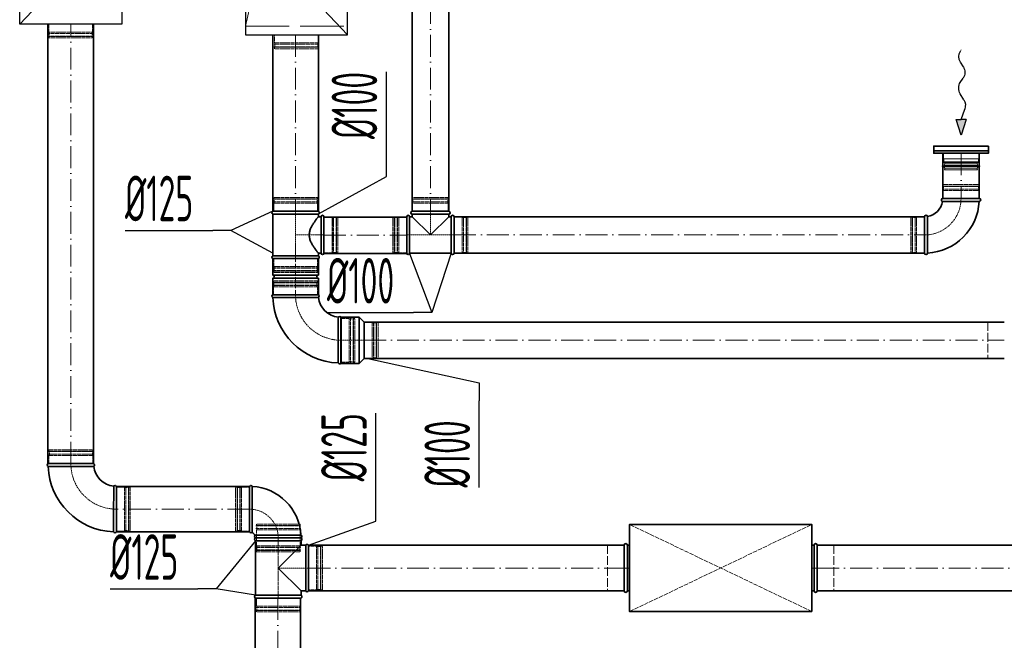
# Model space of a CAD drawing. Header units: millimetres. Extents: x -118717 to 8962, y 22910 to 145283.
# Tile 126 of 193: x 3539 to 6240, y 25855 to 27558. Entities that reach past the tile are written whole.
import ezdxf

# ---------------------------------------------------------------- set-up
doc = ezdxf.new("R2010")
doc.units = ezdxf.units.MM
for name, pattern in [('ACAD_ISO02W100', [15, 12, -3]), ('ACAD_ISO10W100', [18, 12, -3, 0, -3]), ('phl_thick', [0])]:
    doc.linetypes.add(name, pattern=pattern)
for name, color, linetype, lineweight in [('VZT_01 SUP (PŘÍVOD) - OBRYS', 5, 'Continuous', 35), ('VZT_02 SUP (PŘÍVOD) - OSA', 5, 'ACAD_ISO10W100', 5), ('VZT_05 ETA (ODVOD) - OBRYS', 6, 'Continuous', 35), ('VZT_06 ETA (ODVOD) - OSA', 6, 'ACAD_ISO10W100', 5), ('VZT_21 ZAŘÍZENÍ - OBRYS', 1, 'Continuous', 30), ('VZT_22 ZAŘÍZENÍ - DETAIL', 8, 'Continuous', 5), ('VZT_30 DISTRIBUČNÍ PRVKY - OBRYS', 1, 'Continuous', 35), ('VZT_35 TLUMIČE HLUKU - OBRYS', 1, 'Continuous', 35), ('VZT_36 TLUMIČE HLUKU - OSA', 1, 'ACAD_ISO10W100', 5), ('VZT_37 TLUMIČE HLUKU - DETAIL', 8, 'ACAD_ISO02W100', 5), ('VZT_50 POPIS - OBECNE', 7, 'Continuous', 13), ('VZT_60_KOTY - DIMENZE', 7, 'Continuous', 5)]:
    doc.layers.add(name, color=color, linetype=linetype, lineweight=lineweight)
for name, color, linetype, lineweight, plot in [('VZT_03 SUP (PŘÍVOD) - NETISK', 8, 'ACAD_ISO02W100', 5, False), ('VZT_07 ETA (ODVOD) - NETISK', 8, 'ACAD_ISO02W100', 5, False), ('VZT_39 TLUMIČE HLUKU - NETISK', 8, 'ACAD_ISO02W100', 5, False)]:
    doc.layers.add(name, color=color, linetype=linetype, lineweight=lineweight, plot=plot)
doc.styles.add('EVORA_125', font='isocp.shx', dxfattribs={"width": 0.6, "height": 125})

msp = doc.modelspace()

# ---------------------------------------------------------------- linework, layer by layer
at = {"color": 8, "lineweight": 5}
for points in [[(6169.4, 27191.6), (6169.4, 27176.6), (6072.4, 27176.6), (6072.4, 27191.6)], [(6169.4, 27191.6), (6072.4, 27191.6)], [(6073.4, 27168.7), (6120.9, 27168.7)], [(6168.4, 27168.7), (6120.9, 27168.7)], [(6075.3, 27166.1), (6120.9, 27166.1)], [(6077.1, 27150.6), (6075.7, 27146.6), (6120.9, 27146.6)], [(6076.2, 27150.8), (6120.9, 27150.8)], [(6077, 27162.5), (6120.9, 27162.5)], [(6166.4, 27166.1), (6120.9, 27166.1)], [(6164.8, 27162.5), (6120.9, 27162.5)], [(6165.5, 27150.8), (6120.9, 27150.8)], [(6164.6, 27150.6), (6166, 27146.6), (6120.9, 27146.6)]]:
    msp.add_lwpolyline(points, dxfattribs=at)
for points in [[(6073.4, 27176.6), (6073.4, 27168.7, 0.291473), (6074.9, 27166.3, 0.291473)], [(6168.4, 27176.6), (6168.4, 27168.7, -0.291473), (6166.8, 27166.3, -0.291473)], [(6068.7, 27156.7), (6074.7, 27158.2, -0.058981), (6075.3, 27158.2), (6120.9, 27158.2)], [(6068.7, 27156.7), (6074.5, 27155.3, 0.060863), (6075.1, 27155.2), (6120.9, 27155.2)], [(6173, 27156.7), (6167, 27158.2, 0.058981), (6166.4, 27158.2), (6120.9, 27158.2)], [(6173, 27156.7), (6167.3, 27155.3, -0.060863), (6166.6, 27155.2), (6120.9, 27155.2)]]:
    msp.add_lwpolyline(points, format="xyb", dxfattribs=at)
for centre, radius, start, end in [((6085.2, 27156), 10.5, 142.1622, 210.2824), ((6073.1, 27162.9), 3.88, 353.3265, 62.5007), ((6168.6, 27162.9), 3.88, 117.4993, 186.6735), ((6156.5, 27156), 10.5, 329.7176, 37.8378)]:
    msp.add_arc(centre, radius, start, end, dxfattribs=at)
at = {"layer": 'VZT_01 SUP (PŘÍVOD) - OBRYS'}
for p, q in [((3616.9, 26340), (3741.9, 26340)), ((3804.4, 26277.5), (3804.4, 26152.5)), ((4169.2, 26152.5), (4169.2, 26277.5)), ((4176.9, 26152.5), (4176.9, 26277.5)), ((4185.7, 26143.6), (4310.7, 26143.6)), ((4185.7, 26136), (4310.7, 26136)), ((4310.7, 26136), (4185.7, 26136)), ((4310.7, 26128.3), (4185.7, 26128.3)), ((4185.7, 26128.3), (4185.7, 25978.6)), ((4310.7, 26116), (4248.2, 26053.5)), ((4310.7, 26128.3), (4310.7, 26116)), ((4323.6, 26116), (4310.7, 26116)), ((4323.6, 25991), (4323.6, 26116)), ((4331.2, 25991), (4331.2, 26116)), ((4248.2, 26053.5), (4310.7, 25991)), ((4323.6, 25991), (4310.7, 25991)), ((4310.7, 25991), (4310.7, 25978.6)), ((4310.7, 25978.6), (4185.7, 25978.6)), ((4185.7, 25971), (4310.7, 25971))]:
    msp.add_line(p, q, dxfattribs=at)
for points in [[(3616.6, 27546.4), (3616.6, 26340.1)], [(3741.6, 27546.4), (3741.6, 26340.1)], [(3804.4, 26277.5), (4169.2, 26277.5)], [(3804.4, 26152.5), (4169.2, 26152.5)], [(5196.7, 26116), (4331.2, 26116)], [(6603.3, 26116), (5726.7, 26116)], [(5196.7, 25991), (4331.2, 25991)], [(6603.3, 25991), (5726.7, 25991)], [(4184.6, 25441.4), (4184.6, 25971)], [(4309.6, 25441.4), (4309.6, 25971)]]:
    msp.add_lwpolyline(points, dxfattribs=at)
for centre, radius, start, end in [((3618.6, 26336.2), 4.17, 113.4678, 248.8928), ((3804.4, 26340), 187.5, 182.3607, 267.6393), ((3740.3, 26336.2), 4.17, 300.2981, 66.5322), ((3804.4, 26340), 62.5, 186.8302, 263.1698), ((3800.6, 26275.8), 4.17, 23.4678, 149.7019), ((4173.1, 26275.8), 4.17, 20.3309, 156.5322), ((4169.2, 26136), 141.5, 3.1369, 86.8631), ((3800.6, 26154.1), 4.17, 201.1072, 336.5322), ((4173.1, 26154.1), 4.17, 203.4678, 336.5322), ((4169.2, 26136), 16.5, 23.8093, 66.1907), ((4187.4, 26139.8), 4.17, 113.4678, 246.5322), ((4309.1, 26139.8), 4.17, 293.4678, 69.6691), ((4187.4, 26132.2), 4.17, 113.4678, 246.5322), ((4309.1, 26132.2), 4.17, 293.4678, 66.5322), ((4327.4, 26114.3), 4.17, 23.4678, 156.5322), ((4327.4, 25992.6), 4.17, 203.4678, 336.5322), ((4187.4, 25974.8), 4.17, 113.4678, 246.5322), ((4309.1, 25974.8), 4.17, 293.4678, 66.5322)]:
    msp.add_arc(centre, radius, start, end, dxfattribs=at)
for points, knots in [([(3742.4, 26332.6), (3742.4, 26332.6), (3742.3, 26332.6), (3742, 26332.6), (3741.7, 26332.5), (3740.6, 26332.5), (3739.9, 26332.5), (3736.7, 26332.5), (3733.6, 26332.5), (3724.6, 26332.4), (3718.5, 26332.4), (3704.4, 26332.4), (3696.5, 26332.4), (3680.3, 26332.3), (3672.1, 26332.3), (3656.2, 26332.3), (3648.7, 26332.3), (3635.6, 26332.3), (3630, 26332.3), (3623, 26332.3), (3620.9, 26332.3), (3617.9, 26332.3), (3617.1, 26332.3), (3617.1, 26332.3)], [197.067977, 197.067977, 197.067977, 197.067977, 201.792196, 201.792196, 209.190204, 209.190204, 218.040239, 218.040239, 237.760854, 237.760854, 262.206108, 262.206108, 286.831239, 286.831239, 311.323072, 311.323072, 335.946087, 335.946087, 360.704397, 360.704397, 377.088273, 377.088273, 394.105327, 394.105327, 394.105327, 394.105327]), ([(3797, 26277.9), (3797, 26277.9), (3797, 26276.4), (3797, 26270.2), (3796.9, 26265.7), (3796.9, 26254.3), (3796.9, 26247.5), (3796.8, 26232.5), (3796.8, 26224.5), (3796.8, 26208.1), (3796.8, 26200), (3796.7, 26184.8), (3796.7, 26177.9), (3796.7, 26166.1), (3796.7, 26161.3), (3796.7, 26154.7), (3796.7, 26152.9), (3796.7, 26152.7), (3796.7, 26152.6), (3796.7, 26152.6)], [0, 0, 0, 0, 24.235852, 24.235852, 48.531845, 48.531845, 73.024415, 73.024415, 97.570898, 97.570898, 122.078339, 122.078339, 146.53579, 146.53579, 170.957495, 170.957495, 195.359468, 195.359468, 197.168246, 197.168246, 197.168246, 197.168246])]:
    msp.add_open_spline(points, degree=3, knots=knots, dxfattribs=at)
at = {"layer": 'VZT_02 SUP (PŘÍVOD) - OSA', "ltscale": 5}
for points in [[(3679.1, 26340.1), (3679.1, 27546.4)], [(4169.2, 26215), (3804.4, 26215)], [(4331.2, 26053.5), (5196.7, 26053.5)], [(5726.7, 26053.5), (6603.3, 26053.5)], [(4247.1, 25971), (4247.1, 25441.4)]]:
    msp.add_lwpolyline(points, dxfattribs=at)
at = {"layer": 'VZT_02 SUP (PŘÍVOD) - OSA', "ltscale": 0.3}
for points in [[(3804.4, 26215), (3804.4, 26215, -0.414214), (3679.4, 26340), (3679.4, 26340)], [(4248.2, 26136), (4248.2, 26136, 0.414214), (4169.2, 26215), (4169.2, 26215)]]:
    msp.add_lwpolyline(points, format="xyb", dxfattribs=at)
msp.add_lwpolyline([(4331.2, 26053.5), (4248.2, 26053.5)], dxfattribs=at)
at = {"layer": 'VZT_03 SUP (PŘÍVOD) - NETISK', "ltscale": 0.4}
for p, q in [((3618.4, 26373.5), (3740.4, 26373.5)), ((3618.4, 26373), (3618.4, 26373.5)), ((3618.4, 26373), (3740.4, 26373)), ((3618.4, 26366), (3740.4, 26366)), ((3618.4, 26365.5), (3618.4, 26366)), ((3618.4, 26365.5), (3740.4, 26365.5)), ((3619.4, 26378), (3739.4, 26378)), ((3619.4, 26374), (3619.4, 26378)), ((3619.4, 26374), (3739.4, 26374)), ((3619.4, 26362), (3739.4, 26362)), ((3619.4, 26340), (3619.4, 26362)), ((3620.4, 26373.5), (3620.4, 26374)), ((3620.4, 26366), (3620.4, 26373)), ((3620.4, 26362), (3620.4, 26365.5)), ((3738.4, 26373.5), (3738.4, 26374)), ((3738.4, 26366), (3738.4, 26373)), ((3738.4, 26362), (3738.4, 26365.5)), ((3739.4, 26374), (3739.4, 26378)), ((3739.4, 26340), (3739.4, 26362)), ((3740.4, 26373), (3740.4, 26373.5)), ((3740.4, 26365.5), (3740.4, 26366)), ((3829.9, 26276), (3829.9, 26154)), ((3829.9, 26276), (3830.4, 26276)), ((3830.4, 26276), (3830.4, 26154)), ((3837.4, 26276), (3837.4, 26154)), ((3837.4, 26276), (3837.9, 26276)), ((3837.9, 26276), (3837.9, 26154)), ((4135.7, 26154), (4135.7, 26276)), ((4136.2, 26276), (4135.7, 26276)), ((4136.2, 26154), (4136.2, 26276)), ((4143.2, 26154), (4143.2, 26276)), ((4143.7, 26276), (4143.2, 26276)), ((4143.7, 26154), (4143.7, 26276)), ((3804.4, 26275), (3826.4, 26275)), ((3826.4, 26275), (3826.4, 26155)), ((3826.4, 26274), (3829.9, 26274)), ((3830.4, 26274), (3837.4, 26274)), ((3837.9, 26274), (3838.4, 26274)), ((3838.4, 26275), (3838.4, 26155)), ((3838.4, 26275), (3842.4, 26275)), ((3842.4, 26275), (3842.4, 26155)), ((4131.2, 26155), (4131.2, 26275)), ((4135.2, 26275), (4131.2, 26275)), ((4135.2, 26155), (4135.2, 26275)), ((4135.7, 26274), (4135.2, 26274)), ((4143.2, 26274), (4136.2, 26274)), ((4147.2, 26274), (4143.7, 26274)), ((4147.2, 26155), (4147.2, 26275)), ((4169.2, 26275), (4147.2, 26275)), ((4309.2, 26169.5), (4187.2, 26169.5)), ((4187.2, 26169), (4187.2, 26169.5)), ((4309.2, 26169), (4187.2, 26169)), ((4308.2, 26174), (4188.2, 26174)), ((4188.2, 26170), (4188.2, 26174)), ((4308.2, 26170), (4188.2, 26170)), ((4189.2, 26169.5), (4189.2, 26170)), ((4189.2, 26162), (4189.2, 26169)), ((4307.2, 26169.5), (4307.2, 26170)), ((4307.2, 26162), (4307.2, 26169)), ((4308.2, 26170), (4308.2, 26174)), ((4309.2, 26169), (4309.2, 26169.5)), ((3804.4, 26155), (3826.4, 26155)), ((3826.4, 26156), (3829.9, 26156)), ((3829.9, 26154), (3830.4, 26154)), ((3830.4, 26156), (3837.4, 26156)), ((3837.4, 26154), (3837.9, 26154)), ((3837.9, 26156), (3838.4, 26156)), ((3838.4, 26155), (3842.4, 26155)), ((4135.2, 26155), (4131.2, 26155)), ((4135.7, 26156), (4135.2, 26156)), ((4136.2, 26154), (4135.7, 26154)), ((4143.2, 26156), (4136.2, 26156)), ((4143.7, 26154), (4143.2, 26154)), ((4147.2, 26156), (4143.7, 26156)), ((4169.2, 26155), (4147.2, 26155)), ((4309.2, 26162), (4187.2, 26162)), ((4187.2, 26161.5), (4187.2, 26162)), ((4309.2, 26161.5), (4187.2, 26161.5)), ((4308.2, 26158), (4188.2, 26158)), ((4188.2, 26136), (4188.2, 26158)), ((4189.2, 26158), (4189.2, 26161.5)), ((4307.2, 26158), (4307.2, 26161.5)), ((4308.2, 26136), (4308.2, 26158)), ((4309.2, 26161.5), (4309.2, 26162)), ((4188.2, 26114), (4188.2, 26136)), ((4188.2, 26114), (4308.2, 26114)), ((4189.2, 26110.5), (4189.2, 26114)), ((4307.2, 26110.5), (4307.2, 26114)), ((4308.2, 26114), (4308.2, 26136)), ((4356.7, 25992.5), (4356.7, 26114.5)), ((4356.7, 26114.5), (4357.2, 26114.5)), ((4357.2, 25992.5), (4357.2, 26114.5)), ((4364.2, 25992.5), (4364.2, 26114.5)), ((4364.2, 26114.5), (4364.7, 26114.5)), ((4364.7, 25992.5), (4364.7, 26114.5)), ((4187.2, 26110.5), (4309.2, 26110.5)), ((4187.2, 26110), (4187.2, 26110.5)), ((4187.2, 26110), (4309.2, 26110)), ((4187.2, 26103), (4309.2, 26103)), ((4187.2, 26102.5), (4187.2, 26103)), ((4187.2, 26102.5), (4309.2, 26102.5)), ((4188.2, 26102), (4308.2, 26102)), ((4188.2, 26098), (4188.2, 26102)), ((4188.2, 26098), (4308.2, 26098)), ((4189.2, 26103), (4189.2, 26110)), ((4189.2, 26102), (4189.2, 26102.5)), ((4307.2, 26103), (4307.2, 26110)), ((4307.2, 26102), (4307.2, 26102.5)), ((4308.2, 26098), (4308.2, 26102)), ((4309.2, 26110), (4309.2, 26110.5)), ((4309.2, 26102.5), (4309.2, 26103)), ((4331.2, 26113.5), (4353.2, 26113.5)), ((4353.2, 25993.5), (4353.2, 26113.5)), ((4353.2, 26112.5), (4356.7, 26112.5)), ((4357.2, 26112.5), (4364.2, 26112.5)), ((4364.7, 26112.5), (4365.2, 26112.5)), ((4365.2, 25993.5), (4365.2, 26113.5)), ((4365.2, 26113.5), (4369.2, 26113.5)), ((4369.2, 25993.5), (4369.2, 26113.5)), ((4331.2, 25993.5), (4353.2, 25993.5)), ((4353.2, 25994.5), (4356.7, 25994.5)), ((4356.7, 25992.5), (4357.2, 25992.5)), ((4357.2, 25994.5), (4364.2, 25994.5)), ((4364.2, 25992.5), (4364.7, 25992.5)), ((4364.7, 25994.5), (4365.2, 25994.5)), ((4365.2, 25993.5), (4369.2, 25993.5)), ((4188.2, 25949), (4188.2, 25971)), ((4308.2, 25949), (4308.2, 25971)), ((4309.2, 25945.5), (4187.2, 25945.5)), ((4187.2, 25945), (4187.2, 25945.5)), ((4309.2, 25945), (4187.2, 25945)), ((4309.2, 25938), (4187.2, 25938)), ((4187.2, 25937.5), (4187.2, 25938)), ((4309.2, 25937.5), (4187.2, 25937.5)), ((4308.2, 25949), (4188.2, 25949)), ((4308.2, 25937), (4188.2, 25937)), ((4188.2, 25933), (4188.2, 25937)), ((4308.2, 25933), (4188.2, 25933)), ((4189.2, 25945.5), (4189.2, 25949)), ((4189.2, 25938), (4189.2, 25945)), ((4189.2, 25937), (4189.2, 25937.5)), ((4307.2, 25945.5), (4307.2, 25949)), ((4307.2, 25938), (4307.2, 25945)), ((4307.2, 25937), (4307.2, 25937.5)), ((4308.2, 25933), (4308.2, 25937)), ((4309.2, 25945), (4309.2, 25945.5)), ((4309.2, 25937.5), (4309.2, 25938))]:
    msp.add_line(p, q, dxfattribs=at)
msp.add_lwpolyline([(4248.2, 26136), (4248.2, 25971)], dxfattribs=at)
at = {"layer": 'VZT_05 ETA (ODVOD) - OBRYS'}
for p, q in [((6070.9, 27067.6), (6170.9, 27067.6)), ((6170.9, 27059.6), (6120.7, 27059.6)), ((4358.2, 27032.6), (4233.2, 27032.6)), ((4715.7, 27032.6), (4615.7, 27032.6)), ((4358.2, 27025), (4233.2, 27025)), ((4233.2, 27025), (4233.2, 26910.3)), ((4358.2, 27025), (4358.2, 27017.6)), ((4365.7, 27017.6), (4358.2, 27017.6)), ((4365.7, 26917.6), (4365.7, 27017.6)), ((4373.7, 26917.6), (4373.7, 27017.6)), ((4600.6, 26917.6), (4600.6, 27017.6)), ((4608.6, 26917.6), (4608.6, 27017.6)), ((4608.6, 27017.6), (4615.7, 27017.6)), ((4715.7, 27024.6), (4615.7, 27024.6)), ((4615.7, 27024.6), (4615.7, 27017.6)), ((4615.7, 27017.6), (4665.7, 26967.6)), ((4665.7, 26967.6), (4715.7, 27017.6)), ((4715.7, 27024.6), (4715.7, 27017.6)), ((4715.7, 27017.6), (4722.6, 27017.6)), ((4722.6, 26917.6), (4722.6, 27017.6)), ((4730.6, 26917.6), (4730.6, 27017.6)), ((6020.9, 26917.6), (6020.9, 27017.6)), ((6028.9, 26917.6), (6028.9, 26967.8)), ((4233.2, 26910.3), (4358.2, 26910.3)), ((4358.2, 26902.6), (4233.2, 26902.6)), ((4233.2, 26857.1), (4233.2, 26902.6)), ((4358.2, 26902.6), (4233.2, 26902.6)), ((4365.7, 26917.6), (4358.2, 26917.6)), ((4358.2, 26917.6), (4358.2, 26910.3)), ((4358.2, 26857.1), (4358.2, 26902.6)), ((4608.6, 26917.6), (4722.6, 26917.6)), ((4358.2, 26857.1), (4233.2, 26857.1)), ((4358.2, 26849.1), (4233.2, 26849.1)), ((4233.2, 26803.6), (4233.2, 26849.1)), ((4358.2, 26803.6), (4358.2, 26849.1)), ((4358, 26803.6), (4233, 26803.6)), ((4358.2, 26803.6), (4233.2, 26803.6)), ((4420, 26615.1), (4420, 26742.1)), ((4420, 26742.1), (4470.5, 26742.1)), ((4420.5, 26616.1), (4420.5, 26741.1)), ((4470.5, 26615.1), (4470.5, 26742.1)), ((4484, 26728.6), (4470.5, 26742.1)), ((4484, 26628.6), (4484, 26728.6)), ((4484, 26628.6), (4470.5, 26615.1)), ((4420, 26615.1), (4470.5, 26615.1))]:
    msp.add_line(p, q, dxfattribs=at)
for points in [[(4615.7, 27032.6), (4615.7, 29769.3)], [(4715.7, 27032.6), (4715.7, 29769.3)], [(4233.2, 27032.6), (4233.2, 27516.8)], [(4358.2, 27032.6), (4358.2, 27516.8)], [(6070.9, 27067.6), (6070.9, 27191.6)], [(6170.9, 27067.6), (6170.9, 27191.6)], [(4600.6, 27016.6), (4373.7, 27016.6)], [(6020.9, 27017.6), (4730.6, 27017.6)], [(4600.6, 26916.6), (4373.7, 26916.6)], [(6020.9, 26917.6), (4730.6, 26917.6)], [(6239.6, 26728.6), (4484, 26728.6)], [(6239.6, 26628.6), (4484, 26628.6)]]:
    msp.add_lwpolyline(points, dxfattribs=at)
for centre, radius, start, end in [((6020.9, 27067.6), 50, 279.1478, 350.8522), ((6020.9, 27067.6), 150, 273.0572, 356.9428), ((6070.9, 27063.6), 4, 90, 260.8522), ((6170.9, 27063.6), 4, 270, 90), ((4234.9, 27028.8), 4.17, 113.4678, 246.5322), ((4356.6, 27028.8), 4.17, 293.4678, 66.5322), ((4615.7, 27028.6), 4, 90, 270), ((4715.7, 27028.6), 4, 270, 90), ((4369.7, 27017.6), 4, 0, 180), ((4604.6, 27017.6), 4, 0, 180), ((4726.6, 27017.6), 4, 0, 180), ((6024.9, 27017.6), 4, 9.1478, 180), ((4234.9, 26906.4), 4.17, 113.4678, 246.5322), ((4356.6, 26906.4), 4.17, 293.4678, 66.5322), ((4369.7, 26917.6), 4, 180, 0), ((4604.6, 26917.6), 4, 180, 0), ((4726.6, 26917.6), 4, 180, 0), ((6024.9, 26917.6), 4, 180, 0), ((4233.2, 26853.1), 4, 270, 90), ((4358.2, 26853.1), 4, 90, 270), ((4234.7, 26799.8), 4.17, 113.4678, 248.8928), ((4420.5, 26803.6), 187.5, 182.3607, 267.6393), ((4356.3, 26799.8), 4.17, 300.2981, 66.5322), ((4420.5, 26803.6), 62.5, 186.8302, 263.1698), ((4416.7, 26739.5), 4.17, 23.4678, 149.7019), ((4416.7, 26617.8), 4.17, 201.1072, 336.5322)]:
    msp.add_arc(centre, radius, start, end, dxfattribs=at)
for points, knots in [([(6070.2, 27059.7), (6070.2, 27059.7), (6071.3, 27059.7), (6075.8, 27059.6), (6079.3, 27059.6), (6088.2, 27059.6), (6093.5, 27059.6), (6105.5, 27059.6), (6111.9, 27059.6), (6119.2, 27059.6), (6120, 27059.6), (6120.7, 27059.6)], [157.874915, 157.874915, 157.874915, 157.874915, 176.103874, 176.103874, 195.460379, 195.460379, 215.101284, 215.101284, 234.82164, 234.82164, 237.034743, 237.034743, 237.034743, 237.034743]), ([(4358.2, 26917.6), (4358.2, 26917.6), (4358.2, 26917.7), (4357.9, 26918), (4357.7, 26918.3), (4357.2, 26919), (4356.8, 26919.4), (4356, 26920.4), (4355.6, 26921), (4354.6, 26922.3), (4354, 26923), (4352.8, 26924.6), (4352.2, 26925.4), (4350.8, 26927.2), (4350.1, 26928.2), (4348.7, 26930.2), (4348, 26931.2), (4346.5, 26933.3), (4345.7, 26934.5), (4344.2, 26936.9), (4343.4, 26938.2), (4341.8, 26940.8), (4341, 26942.2), (4339.5, 26945.1), (4338.7, 26946.5), (4336.6, 26951.1), (4335.4, 26954.2), (4334.1, 26959.2), (4333.8, 26960.8), (4333.3, 26964.2), (4333.2, 26965.9), (4333.2, 26969.3), (4333.3, 26971), (4333.8, 26974.4), (4334.1, 26976.1), (4335.4, 26981), (4336.6, 26984.2), (4338.7, 26988.7), (4339.5, 26990.2), (4341, 26993), (4341.8, 26994.4), (4343.4, 26997), (4344.2, 26998.3), (4345.7, 27000.7), (4346.5, 27001.9), (4348, 27004), (4348.7, 27005.1), (4350.1, 27007), (4350.8, 27008), (4352.2, 27009.8), (4352.8, 27010.7), (4354, 27012.2), (4354.6, 27013), (4355.6, 27014.3), (4356, 27014.8), (4356.8, 27015.8), (4357.2, 27016.3), (4357.7, 27016.9), (4357.9, 27017.2), (4358.2, 27017.5), (4358.2, 27017.6), (4358.2, 27017.6)], [80.753728, 80.753728, 80.753728, 80.753728, 85.721109, 85.721109, 90.68849, 90.68849, 95.655871, 95.655871, 100.623252, 100.623252, 105.590633, 105.590633, 110.558015, 110.558015, 115.525396, 115.525396, 120.492777, 120.492777, 125.619612, 125.619612, 130.746447, 130.746447, 135.873281, 135.873281, 141.000116, 141.000116, 151.253786, 151.253786, 156.38062, 156.38062, 161.507455, 161.507455, 166.63429, 166.63429, 171.761125, 171.761125, 182.014794, 182.014794, 187.141629, 187.141629, 192.268464, 192.268464, 197.395298, 197.395298, 202.522133, 202.522133, 207.489514, 207.489514, 212.456896, 212.456896, 217.424277, 217.424277, 222.391658, 222.391658, 227.359039, 227.359039, 232.32642, 232.32642, 237.293801, 237.293801, 242.261183, 242.261183, 242.261183, 242.261183]), ([(6028.9, 26967.8), (6028.9, 26974.1), (6028.9, 26980.4), (6028.9, 26992.5), (6028.9, 26998.1), (6028.8, 27007.6), (6028.8, 27011.4), (6028.8, 27016.7), (6028.8, 27018.1), (6028.8, 27018.2), (6028.8, 27018.3), (6028.8, 27018.3)], [78.71119, 78.71119, 78.71119, 78.71119, 97.804615, 97.804615, 117.523893, 117.523893, 137.264303, 137.264303, 156.831737, 156.831737, 157.874915, 157.874915, 157.874915, 157.874915]), ([(4358.4, 26796.2), (4358.4, 26796.2), (4356.9, 26796.2), (4350.7, 26796.1), (4346.2, 26796.1), (4334.9, 26796.1), (4328.1, 26796), (4313, 26796), (4305, 26796), (4288.6, 26795.9), (4280.5, 26795.9), (4265.3, 26795.9), (4258.4, 26795.9), (4246.6, 26795.9), (4241.8, 26795.9), (4235.2, 26795.9), (4233.4, 26795.9), (4233.2, 26795.9), (4233.2, 26795.9), (4233.2, 26795.9)], [0, 0, 0, 0, 24.235852, 24.235852, 48.531845, 48.531845, 73.024415, 73.024415, 97.570898, 97.570898, 122.078339, 122.078339, 146.53579, 146.53579, 170.957495, 170.957495, 195.359468, 195.359468, 197.168246, 197.168246, 197.168246, 197.168246]), ([(4413.1, 26741.6), (4413.1, 26741.6), (4413.1, 26741.5), (4413.1, 26741.2), (4413.1, 26740.9), (4413, 26739.8), (4413, 26739), (4413, 26735.9), (4413, 26732.7), (4413, 26723.8), (4412.9, 26717.6), (4412.9, 26703.5), (4412.9, 26695.7), (4412.8, 26679.5), (4412.8, 26671.3), (4412.8, 26655.4), (4412.8, 26647.9), (4412.8, 26634.7), (4412.8, 26629.2), (4412.8, 26622.2), (4412.8, 26620), (4412.8, 26617), (4412.8, 26616.3), (4412.8, 26616.3)], [197.067977, 197.067977, 197.067977, 197.067977, 201.792196, 201.792196, 209.190204, 209.190204, 218.040239, 218.040239, 237.760854, 237.760854, 262.206108, 262.206108, 286.831239, 286.831239, 311.323072, 311.323072, 335.946087, 335.946087, 360.704397, 360.704397, 377.088273, 377.088273, 394.105327, 394.105327, 394.105327, 394.105327])]:
    msp.add_open_spline(points, degree=3, knots=knots, dxfattribs=at)
at = {"layer": 'VZT_06 ETA (ODVOD) - OSA', "ltscale": 5}
for points in [[(4665.7, 29769.3), (4665.7, 27032.6)], [(4295.7, 27516.8), (4295.7, 27032.6)], [(6120.9, 27191.6), (6120.9, 27067.6)], [(4373.7, 26966.6), (4600.6, 26966.6)], [(4730.6, 26967.6), (6020.9, 26967.6)], [(4484, 26678.6), (6239.6, 26678.6)]]:
    msp.add_lwpolyline(points, dxfattribs=at)
at = {"layer": 'VZT_06 ETA (ODVOD) - OSA', "ltscale": 0.3}
for points in [[(6120.9, 27067.6), (6120.9, 27067.6, -0.414214), (6020.9, 26967.6), (6020.9, 26967.6)], [(4295.5, 26803.6), (4295.5, 26803.6, 0.414214), (4420.5, 26678.6), (4420.5, 26678.6)]]:
    msp.add_lwpolyline(points, format="xyb", dxfattribs=at)
for points in [[(4295.7, 27032.6), (4295.7, 26902.6)], [(4665.7, 27032.6), (4665.6, 26967.6)], [(4373.7, 26967.6), (4295.7, 26967.6)], [(4600.6, 26967.6), (4730.6, 26967.6)], [(4420, 26678.6), (4484, 26678.6)]]:
    msp.add_lwpolyline(points, dxfattribs=at)
at = {"layer": 'VZT_06 ETA (ODVOD) - OSA'}
msp.add_lwpolyline([(4295.7, 26803.6), (4295.7, 26902.6)], dxfattribs=at)
at = {"layer": 'VZT_07 ETA (ODVOD) - NETISK', "ltscale": 0.4}
for p, q in [((3619.1, 27546.4), (3619.1, 27524.4)), ((3739.1, 27546.4), (3739.1, 27524.4)), ((3618.1, 27520.9), (3740.1, 27520.9)), ((3618.1, 27520.9), (3618.1, 27520.4)), ((3618.1, 27520.4), (3740.1, 27520.4)), ((3619.1, 27524.4), (3739.1, 27524.4)), ((3620.1, 27524.4), (3620.1, 27520.9)), ((3620.1, 27520.4), (3620.1, 27513.4)), ((3738.1, 27524.4), (3738.1, 27520.9)), ((3738.1, 27520.4), (3738.1, 27513.4)), ((3740.1, 27520.9), (3740.1, 27520.4)), ((3618.1, 27513.4), (3740.1, 27513.4)), ((3618.1, 27513.4), (3618.1, 27512.9)), ((3618.1, 27512.9), (3740.1, 27512.9)), ((3619.1, 27512.4), (3739.1, 27512.4)), ((3619.1, 27512.4), (3619.1, 27508.4)), ((3619.1, 27508.4), (3739.1, 27508.4)), ((3620.1, 27512.9), (3620.1, 27512.4)), ((3738.1, 27512.9), (3738.1, 27512.4)), ((3739.1, 27512.4), (3739.1, 27508.4)), ((3740.1, 27513.4), (3740.1, 27512.9)), ((4359.2, 27491.3), (4237.2, 27491.3)), ((4237.2, 27491.3), (4237.2, 27490.8)), ((4238.2, 27516.8), (4238.2, 27494.8)), ((4358.2, 27494.8), (4238.2, 27494.8)), ((4239.2, 27494.8), (4239.2, 27491.3)), ((4357.2, 27494.8), (4357.2, 27491.3)), ((4358.2, 27516.8), (4358.2, 27494.8)), ((4359.2, 27491.3), (4359.2, 27490.8)), ((4359.2, 27490.8), (4237.2, 27490.8)), ((4359.2, 27483.8), (4237.2, 27483.8)), ((4237.2, 27483.8), (4237.2, 27483.3)), ((4359.2, 27483.3), (4237.2, 27483.3)), ((4358.2, 27482.8), (4238.2, 27482.8)), ((4238.2, 27482.8), (4238.2, 27478.8)), ((4358.2, 27478.8), (4238.2, 27478.8)), ((4239.2, 27490.8), (4239.2, 27483.8)), ((4239.2, 27483.3), (4239.2, 27482.8)), ((4357.2, 27490.8), (4357.2, 27483.8)), ((4357.2, 27483.3), (4357.2, 27482.8)), ((4358.2, 27482.8), (4358.2, 27478.8)), ((4359.2, 27483.8), (4359.2, 27483.3)), ((6170.9, 27101.1), (6070.9, 27101.1)), ((6070.9, 27101.1), (6070.9, 27100.6)), ((6170.9, 27100.6), (6070.9, 27100.6)), ((6170.9, 27093.6), (6070.9, 27093.6)), ((6070.9, 27093.6), (6070.9, 27093.1)), ((6170.9, 27093.1), (6070.9, 27093.1)), ((6169.9, 27105.6), (6071.9, 27105.6)), ((6071.9, 27105.6), (6071.9, 27101.6)), ((6169.9, 27101.6), (6071.9, 27101.6)), ((6169.9, 27089.6), (6071.9, 27089.6)), ((6071.9, 27089.6), (6071.9, 27067.6)), ((6072.9, 27101.6), (6072.9, 27101.1)), ((6072.9, 27100.6), (6072.9, 27093.6)), ((6072.9, 27093.1), (6072.9, 27089.6)), ((6168.9, 27101.6), (6168.9, 27101.1)), ((6168.9, 27100.6), (6168.9, 27093.6)), ((6168.9, 27093.1), (6168.9, 27089.6)), ((6169.9, 27105.6), (6169.9, 27101.6)), ((6169.9, 27089.6), (6169.9, 27067.6)), ((6170.9, 27101.1), (6170.9, 27100.6)), ((6170.9, 27093.6), (6170.9, 27093.1)), ((4356.7, 27066.1), (4234.7, 27066.1)), ((4234.7, 27065.6), (4234.7, 27066.1)), ((4356.7, 27065.6), (4234.7, 27065.6)), ((4355.7, 27070.6), (4235.7, 27070.6)), ((4235.7, 27066.6), (4235.7, 27070.6)), ((4355.7, 27066.6), (4235.7, 27066.6)), ((4236.7, 27066.1), (4236.7, 27066.6)), ((4236.7, 27058.6), (4236.7, 27065.6)), ((4354.7, 27066.1), (4354.7, 27066.6)), ((4354.7, 27058.6), (4354.7, 27065.6)), ((4355.7, 27066.6), (4355.7, 27070.6)), ((4356.7, 27065.6), (4356.7, 27066.1)), ((4715.7, 27066.1), (4615.7, 27066.1)), ((4615.7, 27065.6), (4615.7, 27066.1)), ((4715.7, 27065.6), (4615.7, 27065.6)), ((4714.7, 27070.6), (4616.7, 27070.6)), ((4616.7, 27066.6), (4616.7, 27070.6)), ((4714.7, 27066.6), (4616.7, 27066.6)), ((4617.7, 27066.1), (4617.7, 27066.6)), ((4617.7, 27058.6), (4617.7, 27065.6)), ((4713.7, 27066.1), (4713.7, 27066.6)), ((4713.7, 27058.6), (4713.7, 27065.6)), ((4714.7, 27066.6), (4714.7, 27070.6)), ((4715.7, 27065.6), (4715.7, 27066.1)), ((4356.7, 27058.6), (4234.7, 27058.6)), ((4234.7, 27058.1), (4234.7, 27058.6)), ((4356.7, 27058.1), (4234.7, 27058.1)), ((4355.7, 27054.6), (4235.7, 27054.6)), ((4235.7, 27032.6), (4235.7, 27054.6)), ((4236.7, 27054.6), (4236.7, 27058.1)), ((4354.7, 27054.6), (4354.7, 27058.1)), ((4355.7, 27032.6), (4355.7, 27054.6)), ((4356.7, 27058.1), (4356.7, 27058.6)), ((4715.7, 27058.6), (4615.7, 27058.6)), ((4615.7, 27058.1), (4615.7, 27058.6)), ((4715.7, 27058.1), (4615.7, 27058.1)), ((4714.7, 27054.6), (4616.7, 27054.6)), ((4616.7, 27032.6), (4616.7, 27054.6)), ((4617.7, 27054.6), (4617.7, 27058.1)), ((4713.7, 27054.6), (4713.7, 27058.1)), ((4714.7, 27032.6), (4714.7, 27054.6)), ((4715.7, 27058.1), (4715.7, 27058.6)), ((4373.7, 27016.6), (4395.7, 27016.6)), ((4395.7, 26918.6), (4395.7, 27016.6)), ((4395.7, 27015.6), (4399.2, 27015.6)), ((4399.2, 26917.6), (4399.2, 27017.6)), ((4399.2, 27017.6), (4399.7, 27017.6)), ((4399.7, 26917.6), (4399.7, 27017.6)), ((4399.7, 27015.6), (4406.7, 27015.6)), ((4406.7, 26917.6), (4406.7, 27017.6)), ((4406.7, 27017.6), (4407.2, 27017.6)), ((4407.2, 26917.6), (4407.2, 27017.6)), ((4407.2, 27015.6), (4407.7, 27015.6)), ((4407.7, 26918.6), (4407.7, 27016.6)), ((4407.7, 27016.6), (4411.7, 27016.6)), ((4411.7, 26918.6), (4411.7, 27016.6)), ((4562.6, 26918.6), (4562.6, 27016.6)), ((4562.6, 27016.6), (4566.6, 27016.6)), ((4566.6, 26918.6), (4566.6, 27016.6)), ((4566.6, 27015.6), (4567.1, 27015.6)), ((4567.1, 26917.6), (4567.1, 27017.6)), ((4567.1, 27017.6), (4567.6, 27017.6)), ((4567.6, 26917.6), (4567.6, 27017.6)), ((4567.6, 27015.6), (4574.6, 27015.6)), ((4574.6, 26917.6), (4574.6, 27017.6)), ((4574.6, 27017.6), (4575.1, 27017.6)), ((4575.1, 26917.6), (4575.1, 27017.6)), ((4575.1, 27015.6), (4578.6, 27015.6)), ((4578.6, 26918.6), (4578.6, 27016.6)), ((4578.6, 27016.6), (4600.6, 27016.6)), ((4730.6, 27016.6), (4752.6, 27016.6)), ((4752.6, 26918.6), (4752.6, 27016.6)), ((4752.6, 27015.6), (4756.1, 27015.6)), ((4756.1, 26917.6), (4756.1, 27017.6)), ((4756.1, 27017.6), (4756.6, 27017.6)), ((4756.6, 26917.6), (4756.6, 27017.6)), ((4756.6, 27015.6), (4763.6, 27015.6)), ((4763.6, 26917.6), (4763.6, 27017.6)), ((4763.6, 27017.6), (4764.1, 27017.6)), ((4764.1, 26917.6), (4764.1, 27017.6)), ((4764.1, 27015.6), (4764.6, 27015.6)), ((4764.6, 26918.6), (4764.6, 27016.6)), ((4764.6, 27016.6), (4768.6, 27016.6)), ((4768.6, 26918.6), (4768.6, 27016.6)), ((5982.9, 26918.6), (5982.9, 27016.6)), ((5986.9, 27016.6), (5982.9, 27016.6)), ((5986.9, 26918.6), (5986.9, 27016.6)), ((5987.4, 27015.6), (5986.9, 27015.6)), ((5987.4, 26917.6), (5987.4, 27017.6)), ((5987.9, 27017.6), (5987.4, 27017.6)), ((5987.9, 26917.6), (5987.9, 27017.6)), ((5994.9, 27015.6), (5987.9, 27015.6)), ((5994.9, 26917.6), (5994.9, 27017.6)), ((5995.4, 27017.6), (5994.9, 27017.6)), ((5995.4, 26917.6), (5995.4, 27017.6)), ((5998.9, 27015.6), (5995.4, 27015.6)), ((5998.9, 26918.6), (5998.9, 27016.6)), ((6020.9, 27016.6), (5998.9, 27016.6)), ((4235.7, 26880.6), (4235.7, 26902.6)), ((4355.7, 26880.6), (4355.7, 26902.6)), ((4373.7, 26918.6), (4395.7, 26918.6)), ((4395.7, 26919.6), (4399.2, 26919.6)), ((4399.2, 26917.6), (4399.7, 26917.6)), ((4399.7, 26919.6), (4406.7, 26919.6)), ((4406.7, 26917.6), (4407.2, 26917.6)), ((4407.2, 26919.6), (4407.7, 26919.6)), ((4407.7, 26918.6), (4411.7, 26918.6)), ((4562.6, 26918.6), (4566.6, 26918.6)), ((4566.6, 26919.6), (4567.1, 26919.6)), ((4567.1, 26917.6), (4567.6, 26917.6)), ((4567.6, 26919.6), (4574.6, 26919.6)), ((4574.6, 26917.6), (4575.1, 26917.6)), ((4575.1, 26919.6), (4578.6, 26919.6)), ((4578.6, 26918.6), (4600.6, 26918.6)), ((4730.6, 26918.6), (4752.6, 26918.6)), ((4752.6, 26919.6), (4756.1, 26919.6)), ((4756.1, 26917.6), (4756.6, 26917.6)), ((4756.6, 26919.6), (4763.6, 26919.6)), ((4763.6, 26917.6), (4764.1, 26917.6)), ((4764.1, 26919.6), (4764.6, 26919.6)), ((4764.6, 26918.6), (4768.6, 26918.6)), ((5986.9, 26918.6), (5982.9, 26918.6)), ((5987.4, 26919.6), (5986.9, 26919.6)), ((5987.9, 26917.6), (5987.4, 26917.6)), ((5994.9, 26919.6), (5987.9, 26919.6)), ((5995.4, 26917.6), (5994.9, 26917.6)), ((5998.9, 26919.6), (5995.4, 26919.6)), ((6020.9, 26918.6), (5998.9, 26918.6)), ((4356.7, 26877.1), (4234.7, 26877.1)), ((4234.7, 26876.6), (4234.7, 26877.1)), ((4356.7, 26876.6), (4234.7, 26876.6)), ((4355.7, 26880.6), (4235.7, 26880.6)), ((4236.7, 26877.1), (4236.7, 26880.6)), ((4236.7, 26869.6), (4236.7, 26876.6)), ((4354.7, 26877.1), (4354.7, 26880.6)), ((4354.7, 26869.6), (4354.7, 26876.6)), ((4356.7, 26876.6), (4356.7, 26877.1)), ((4356.7, 26869.6), (4234.7, 26869.6)), ((4234.7, 26869.1), (4234.7, 26869.6)), ((4356.7, 26869.1), (4234.7, 26869.1)), ((4355.7, 26868.6), (4235.7, 26868.6)), ((4235.7, 26864.6), (4235.7, 26868.6)), ((4355.7, 26864.6), (4235.7, 26864.6)), ((4236.7, 26868.6), (4236.7, 26869.1)), ((4354.7, 26868.6), (4354.7, 26869.1)), ((4355.7, 26864.6), (4355.7, 26868.6)), ((4356.7, 26869.1), (4356.7, 26869.6)), ((4356.5, 26837.1), (4234.5, 26837.1)), ((4234.5, 26836.6), (4234.5, 26837.1)), ((4356.5, 26836.6), (4234.5, 26836.6)), ((4356.5, 26829.6), (4234.5, 26829.6)), ((4234.5, 26829.1), (4234.5, 26829.6)), ((4356.5, 26829.1), (4234.5, 26829.1)), ((4355.5, 26841.6), (4235.5, 26841.6)), ((4235.5, 26837.6), (4235.5, 26841.6)), ((4355.5, 26837.6), (4235.5, 26837.6)), ((4355.5, 26825.6), (4235.5, 26825.6)), ((4235.5, 26803.6), (4235.5, 26825.6)), ((4236.5, 26837.1), (4236.5, 26837.6)), ((4236.5, 26829.6), (4236.5, 26836.6)), ((4236.5, 26825.6), (4236.5, 26829.1)), ((4354.5, 26837.1), (4354.5, 26837.6)), ((4354.5, 26829.6), (4354.5, 26836.6)), ((4354.5, 26825.6), (4354.5, 26829.1)), ((4355.5, 26837.6), (4355.5, 26841.6)), ((4355.5, 26803.6), (4355.5, 26825.6)), ((4356.5, 26836.6), (4356.5, 26837.1)), ((4356.5, 26829.1), (4356.5, 26829.6)), ((4420.5, 26738.6), (4442.5, 26738.6)), ((4442.5, 26618.6), (4442.5, 26738.6)), ((4442.5, 26737.6), (4446, 26737.6)), ((4446, 26617.6), (4446, 26739.6)), ((4446, 26739.6), (4446.5, 26739.6)), ((4446.5, 26617.6), (4446.5, 26739.6)), ((4446.5, 26737.6), (4453.5, 26737.6)), ((4453.5, 26617.6), (4453.5, 26739.6)), ((4453.5, 26739.6), (4454, 26739.6)), ((4454, 26617.6), (4454, 26739.6)), ((4454, 26737.6), (4454.5, 26737.6)), ((4454.5, 26618.6), (4454.5, 26738.6)), ((4454.5, 26738.6), (4458.5, 26738.6)), ((4458.5, 26618.6), (4458.5, 26738.6)), ((4506, 26727.6), (4484, 26727.6)), ((4506, 26727.6), (4506, 26629.6)), ((4509.5, 26726.6), (4506, 26726.6)), ((4509.5, 26728.6), (4509.5, 26628.6)), ((4510, 26728.6), (4509.5, 26728.6)), ((4510, 26728.6), (4510, 26628.6)), ((4517, 26726.6), (4510, 26726.6)), ((4517, 26728.6), (4517, 26628.6)), ((4517.5, 26728.6), (4517, 26728.6)), ((4517.5, 26728.6), (4517.5, 26628.6)), ((4518, 26726.6), (4517.5, 26726.6)), ((4518, 26727.6), (4518, 26629.6)), ((4522, 26727.6), (4518, 26727.6)), ((4522, 26727.6), (4522, 26629.6)), ((4506, 26629.6), (4484, 26629.6)), ((4509.5, 26630.6), (4506, 26630.6)), ((4510, 26628.6), (4509.5, 26628.6)), ((4517, 26630.6), (4510, 26630.6)), ((4517.5, 26628.6), (4517, 26628.6)), ((4518, 26630.6), (4517.5, 26630.6)), ((4522, 26629.6), (4518, 26629.6)), ((4420.5, 26618.6), (4442.5, 26618.6)), ((4442.5, 26619.6), (4446, 26619.6)), ((4446, 26617.6), (4446.5, 26617.6)), ((4446.5, 26619.6), (4453.5, 26619.6)), ((4453.5, 26617.6), (4454, 26617.6)), ((4454, 26619.6), (4454.5, 26619.6)), ((4454.5, 26618.6), (4458.5, 26618.6))]:
    msp.add_line(p, q, dxfattribs=at)
at = {"layer": 'VZT_21 ZAŘÍZENÍ - OBRYS'}
for points in [[(3539.1, 27546.4), (3539.1, 29046.4), (3819.1, 29046.4), (3819.1, 27546.4)], [(4438.2, 27516.8), (4438.2, 29016.8), (4158.2, 29016.8), (4158.2, 27516.8)]]:
    msp.add_lwpolyline(points, close=True, dxfattribs=at)
at = {"layer": 'VZT_22 ZAŘÍZENÍ - DETAIL', "linetype": 'ACAD_ISO02W100', "lineweight": 5, "ltscale": 10}
for points in [[(3539.1, 27546.4), (3726.3, 27743.9), (3539.1, 28562.1)], [(4158.2, 28553), (4348.3, 28358.3), (4158.2, 27540.7)], [(4438.2, 27516.8), (4251, 27714.2), (4438.2, 28532.5)], [(4158.2, 27540.7), (4438.2, 27540.7)]]:
    msp.add_lwpolyline(points, dxfattribs=at)
at = {"layer": 'VZT_30 DISTRIBUČNÍ PRVKY - OBRYS'}
msp.add_lwpolyline([(6195.9, 27211.6), (6045.9, 27211.6), (6045.9, 27191.6), (6195.9, 27191.6)], close=True, dxfattribs=at)
msp.add_lwpolyline([(6045.9, 27198.4), (6195.9, 27198.4)], dxfattribs=at)
at = {"layer": 'VZT_35 TLUMIČE HLUKU - OBRYS'}
for p, q in [((5196.7, 26116), (5196.7, 25991)), ((5726.7, 26116), (5726.7, 25991))]:
    msp.add_line(p, q, dxfattribs=at)
msp.add_lwpolyline([(5711.7, 25934), (5211.7, 25934), (5211.7, 26173), (5711.7, 26173)], close=True, dxfattribs=at)
for points in [[(5205.7, 26116), (5205.7, 25991)], [(5205.7, 26116), (5211.7, 26116)], [(5717.7, 26116), (5711.7, 26116)], [(5717.7, 26116), (5717.7, 25991)], [(5205.7, 25991), (5211.7, 25991)], [(5717.7, 25991), (5711.7, 25991)]]:
    msp.add_lwpolyline(points, dxfattribs=at)
for centre, start, end in [((5201.2, 26116), 0, 180), ((5722.2, 26116), 0, 180), ((5201.2, 25991), 180, 0), ((5722.2, 25991), 180, 0)]:
    msp.add_arc(centre, 4.5, start, end, dxfattribs=at)
at = {"layer": 'VZT_36 TLUMIČE HLUKU - OSA', "ltscale": 5}
for points in [[(5196.7, 26053.5), (5211.7, 26053.5)], [(5726.7, 26053.5), (5711.7, 26053.5)]]:
    msp.add_lwpolyline(points, dxfattribs=at)
at = {"layer": 'VZT_37 TLUMIČE HLUKU - DETAIL', "lineweight": 5}
for points in [[(5711.7, 25934), (5211.7, 26173)], [(5211.7, 25934), (5711.7, 26173)]]:
    msp.add_lwpolyline(points, dxfattribs=at)
at = {"layer": 'VZT_39 TLUMIČE HLUKU - NETISK', "ltscale": 2}
for points in [[(6239.6, 26728.6), (6194.6, 26728.6), (6194.6, 26628.6), (6239.6, 26628.6)], [(5196.7, 26116), (5151.7, 26116), (5151.7, 25991), (5196.7, 25991)], [(5726.7, 26116), (5771.7, 26116), (5771.7, 25991), (5726.7, 25991)]]:
    msp.add_lwpolyline(points, dxfattribs=at)
at = {"layer": 'VZT_50 POPIS - OBECNE'}
msp.add_line((6119, 27472.2), (6120.9, 27475.3), dxfattribs=at)
at = {"layer": 'VZT_50 POPIS - OBECNE', "color": 0, "lineweight": -2}
for p, q in [((6127.3, 27429.1), (6119.1, 27442)), ((6118.9, 27386.2), (6126.9, 27398.1)), ((6128.9, 27338.7), (6118.5, 27355.2)), ((6121.4, 27284.6), (6131.2, 27313.2)), ((6120.9, 27241.6), (6107.5, 27284.8)), ((6107.5, 27284.8), (6121.4, 27284.6)), ((6135.4, 27284.4), (6120.9, 27241.6)), ((6135.4, 27284.4), (6121.4, 27284.6))]:
    msp.add_line(p, q, dxfattribs=at)
at = {"layer": 'VZT_50 POPIS - OBECNE', "color": 0, "lineweight": -2, "extrusion": (0, 0, -1)}
for centre, start_param, end_param in [((6128.7, 27457.4), 0.766537, 2.320574), ((6117.8, 27413.7), 3.908129, 5.516649), ((6128, 27370.6), 0.766537, 2.375056), ((6119.4, 27323.3), 3.908129, 5.191299)]:
    msp.add_ellipse(centre, major_axis=(-0.3, -21.5), ratio=0.625, start_param=start_param, end_param=end_param, dxfattribs=at)
at = {"layer": 'VZT_50 POPIS - OBECNE', "color": 0, "lineweight": -2}
msp.add_solid([(6135.4, 27284.4), (6107.5, 27284.8), (6120.9, 27241.6)], dxfattribs=at)
at = {"layer": 'VZT_60_KOTY - DIMENZE', "linetype": 'ByBlock', "lineweight": -2}
for p, q in [((4544.7, 27127.7), (4544.7, 27177.7)), ((4118.6, 26980.2), (4068.6, 26980.2)), ((4669.6, 26754.4), (4619.6, 26754.4)), ((4799.2, 26562), (4799.2, 26512)), ((4516.1, 26182.1), (4516.1, 26237.9)), ((4077.7, 25996.2), (4027.7, 25996.2))]:
    msp.add_line(p, q, dxfattribs=at)
for points in [[(4544.7, 27177.7), (4544.7, 27415.2)], [(4358.2, 27025.3), (4544.7, 27127.7)], [(4233.2, 27032.6), (4118.6, 26980.2)], [(3828, 26980.2), (4068.6, 26980.2)], [(4233.2, 26917.9), (4118.6, 26980.2)], [(4118.6, 26980.2), (4118.6, 26980.2)], [(4608.4, 26916.4), (4669.6, 26754.4)], [(4722.6, 26917.6), (4669.6, 26754.4)], [(4382, 26754.4), (4619.6, 26754.4)], [(4669.6, 26754.4), (4669.6, 26754.4)], [(4485.7, 26630.6), (4799.2, 26562)], [(4799.2, 26274.4), (4799.2, 26512)], [(4185.9, 26128.4), (4077.7, 25996.2)], [(3787.1, 25996.2), (4027.7, 25996.2)], [(4185.9, 25978.6), (4077.7, 25996.2)], [(4077.7, 25996.2), (4077.7, 25996.2)]]:
    msp.add_lwpolyline(points, dxfattribs=at)
at = {"layer": 'VZT_60_KOTY - DIMENZE', "linetype": 'ByBlock', "lineweight": -2, "elevation": 0}
for points in [[(4516.1, 26237.9), (4516.1, 26478.5)], [(4331.2, 26116.3), (4516.1, 26182.1)]]:
    msp.add_lwpolyline(points, dxfattribs=at)

# ---------------------------------------------------------------- texts
at = {"layer": 'VZT_60_KOTY - DIMENZE', "linetype": 'phl_thick', "char_height": 125, "rotation": 90, "style": 'EVORA_125'}
for s, insert, attachment_point in [('%%C100', (4394.7, 27415.2), 3), ('%%C100', (4649.2, 26274.4), 1), ('%%C125', (4366.1, 26478.5), 3)]:
    msp.add_mtext(s, dxfattribs=dict(at, insert=insert, attachment_point=attachment_point))
at = {"layer": 'VZT_60_KOTY - DIMENZE', "linetype": 'phl_thick', "char_height": 125, "attachment_point": 1, "style": 'EVORA_125'}
for s, insert in [('%%C125', (3828, 27130.2)), ('%%C100', (4382, 26904.4)), ('%%C125', (3787.1, 26146.2))]:
    msp.add_mtext(s, dxfattribs=dict(at, insert=insert))

doc.saveas('drawing.dxf')
